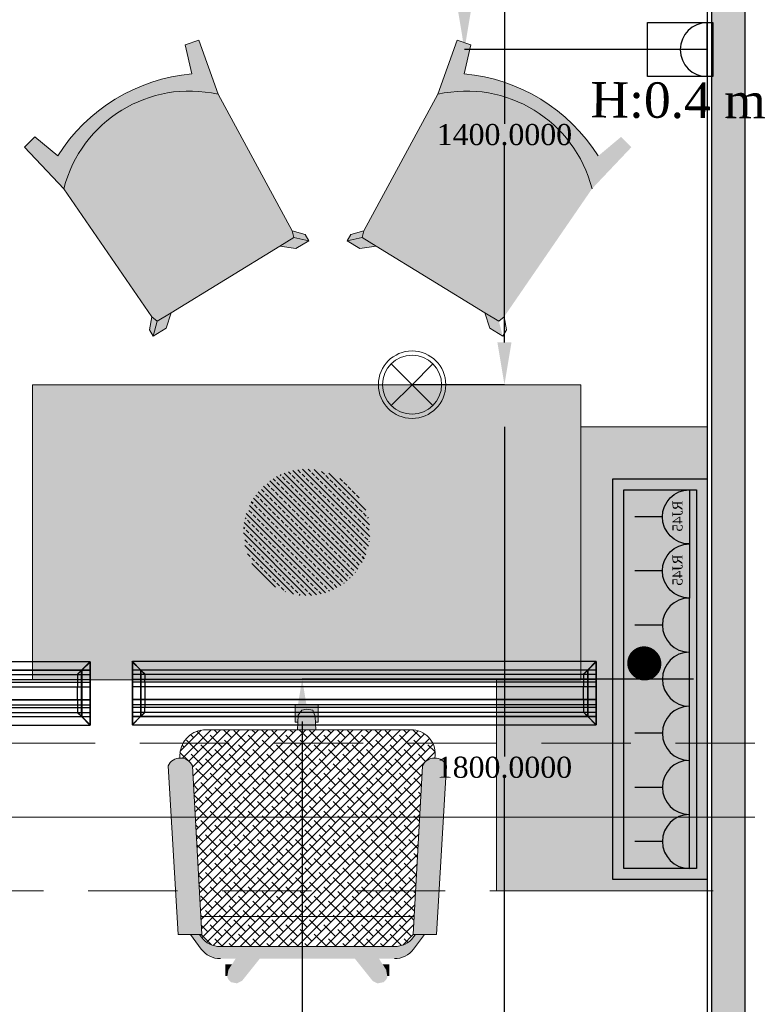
# Model space of a CAD drawing. Header units: millimetres. Extents: x 0 to 88385, y 0 to 41127.
# Tile 181 of 244: x 81661 to 83387, y 14219 to 16553. Entities that reach past the tile are written whole.
import ezdxf
from ezdxf.enums import TextEntityAlignment as Align

# ---------------------------------------------------------------- set-up
doc = ezdxf.new("R2010")
doc.units = ezdxf.units.MM
doc.header["$MEASUREMENT"] = 0
doc.linetypes.add('Dot & Dashed', pattern=[670.277762, 317.5, -176.388889, 0, -176.388874])
doc.linetypes.add('Hidden', pattern=[317.5, 211.666667, -105.833333])
for name, color, linetype in [('- განათება', 7, 'Continuous'), ('- მექანიკური ნაწილი', 7, 'Continuous'), ('- საშტეფცელო როზეტები', 7, 'Continuous'), ('Edges', 7, 'Continuous'), ('New_Structural - Bearing', 7, 'Continuous'), ('Structural - Bearing', 7, 'Continuous'), ('Structural - Grid', 7, 'Continuous')]:
    doc.layers.add(name, color=color, linetype=linetype)
for name, color, linetype, lineweight, true_color in [('New_2D Drafting - General_Pen_No__102', 7, 'Continuous', 13, 0xcccccc), ('New_2D Drafting - General_Pen_No__154', 7, 'Continuous', 20, 0xbd8b17), ('New_2D Drafting - General_Pen_No__161', 7, 'Continuous', 13, 0x6a6a6a), ('New_2D Drafting - General_Pen_No__62', 7, 'Continuous', 20, 0xaaaaaa), ('New_2D Drafting - General_Pen_No__81', 7, 'Continuous', 20, 0x6a6a6a), ('New_2D Drafting - General_Pen_No__82', 7, 'Continuous', 20, 0xaaaaaa), ('New_Interior - Lamp_Pen_No__77', 7, 'Continuous', 20, 0xffeb28), ('New_Structural - Bearing_Pen_No__5', 7, 'Continuous', 25, 0x40a5ff), ('New_Structural - Bearing_Pen_No__57', 7, 'Continuous', 25, 0xdcd214), ('Structural - Bearing_Pen_No__81', 7, 'Continuous', 20, 0x6a6a6a), ('Structural - Grid_Pen_No__81', 7, 'Continuous', 20, 0x6a6a6a)]:
    doc.layers.add(name, color=color, linetype=linetype, lineweight=lineweight, true_color=true_color)
doc.styles.add('GENERATED_STYLE_2', font='txt')
doc.styles.get("Standard").update_dxf_attribs({"font": 'sylfaen.ttf'})
doc.dimstyles.get("Standard").update_dxf_attribs({"dimtxt": 0.18, "dimasz": 0.18, "dimexe": 0.18, "dimexo": 0.0625, "dimgap": 0.09, "dimtad": 0, "dimtih": 1, "dimtoh": 1, "dimdec": 4, "dimzin": 0, "dimdsep": 46, "dimtxsty": 'Standard', "dimcen": 0.09, "dimadec": 0, "dimazin": 0, "dimtfac": 1, "dimtdec": 4, "dimtofl": 0, "dimtmove": 0, "dimatfit": 3, "dimfxl": 1, "dimtolj": 1, "dimtzin": 0, "dimarcsym": 0})
pattern_1 = [(45, (84240.294, 0), (-11.22532, 11.22532), []), (135, (84240.294, 0), (-33.67596, 11.22532), [39.6875, -23.8125])]

# ---------------------------------------------------------------- blocks, each defined once
blk = doc.blocks.new('Wall_49', base_point=(-948.3, 20888))
at = {"layer": 'New_Structural - Bearing_Pen_No__57', "linetype": 'Continuous', "lineweight": 25, "true_color": 0xdcd214}
blk.add_hatch(color=52, dxfattribs=at).paths.add_polyline_path([(-938.3, 20788), (-938.3, 12953.1), (-858.3, 12953.1), (-858.3, 20788)])
at = {"layer": 'New_Structural - Bearing_Pen_No__5', "color": 161, "linetype": 'Continuous', "lineweight": 25, "true_color": 0x40a5ff}
for p, q in [((-938.3, 20788), (-938.3, 12953.1)), ((-858.3, 12953.1), (-858.3, 20788))]:
    blk.add_line(p, q, dxfattribs=at)
at = {"layer": 'New_Structural - Bearing_Pen_No__5', "color": 161, "linetype": 'Continuous', "lineweight": 25, "true_color": 0x40a5ff, "flags": 128}
blk.add_lwpolyline([(-948.3, 20788), (-948.3, 12953.1)], dxfattribs=at)
blk = doc.blocks.new('Standard grid marker')
at = {"layer": 'Structural - Grid_Pen_No__81', "color": 251, "linetype": 'Continuous', "lineweight": 20, "true_color": 0x6a6a6a}
blk.add_line((1000, 0), (51328.1, 0), dxfattribs=at)
at = {"layer": 'Structural - Grid_Pen_No__81', "color": 251, "lineweight": 20, "true_color": 0x6a6a6a, "style": 'GENERATED_STYLE_2'}
for tag, p in [('AC_MarkerText_1_0', (-100, -144)), ('AC_MarkerText_1_1', (52428.1, -144))]:
    blk.add_attdef(tag, text='', height=100, rotation=180, dxfattribs=at).set_placement(p, align=Align.TOP_CENTER)
blk = doc.blocks.new('Beam_10', base_point=(-47008.8, 14663))
at = {"layer": 'Structural - Bearing_Pen_No__81', "color": 251, "linetype": 'Hidden', "lineweight": 20, "true_color": 0x6a6a6a}
for p, q in [((-4833.8, 14838), (816.2, 14838)), ((-47183.8, 14488), (1166.2, 14488))]:
    blk.add_line(p, q, dxfattribs=at)
at = {"layer": 'Structural - Bearing_Pen_No__81', "color": 251, "linetype": 'Dot & Dashed', "lineweight": 20, "true_color": 0x6a6a6a}
blk.add_line((-47008.8, 14663), (991.2, 14663), dxfattribs=at)
blk = doc.blocks.new('- საშტეფცელო როზეტი IP22')
at = {"layer": '- საშტეფცელო როზეტები', "color": 5}
for p, q in [((8536.7, 3822.7), (8536.7, 3888.1)), ((8472.6, 3758.6), (8600.9, 3758.6))]:
    blk.add_line(p, q, dxfattribs=at)
blk.add_arc((8536.7, 3758.6), 64.1, 0, 180, dxfattribs=at)
blk = doc.blocks.new('socket')
at = {"layer": '- საშტეფცელო როზეტები', "color": 5}
for p, q in [((0, 64.1), (0, 129.5)), ((-64.1, 0), (64.1, 0))]:
    blk.add_line(p, q, dxfattribs=at)
blk.add_arc((0, 0), 64.1, 0, 180, dxfattribs=at)
at = {"layer": '- საშტეფცელო როზეტები', "color": 1, "insert": (-38.6, 40.2), "char_height": 23.657, "attachment_point": 1}
blk.add_mtext_dynamic_manual_height_columns('{\\fSylfaen|b0|i0|c0|p18;RJ45}', width=4.298, gutter_width=0.0538, heights=[0], dxfattribs=at)
blk = doc.blocks.new('1 ჩარჩო')
at = {"layer": '- საშტეფცელო როზეტები', "color": 5}
blk.add_lwpolyline([(7775.1, 3905.1), (7903.3, 3905.1), (7903.3, 3750.1), (7775.1, 3750.1)], close=True, dxfattribs=at)
blk = doc.blocks.new('lineardiffplan')
at = {"layer": 'Edges'}
for p, q in [((392.8, 274.9), (392.8, 274.6)), ((393.1, 274.9), (392.8, 274.9)), ((422.8, 244.9), (392.8, 274.9)), ((392.8, 274.6), (392.9, 274.5)), ((392.9, 125.2), (392.9, 274.5)), ((412.4, 255), (392.9, 274.5)), ((393.1, 274.9), (393.2, 274.8)), ((393.2, 274.8), (412.7, 255.3)), ((1462.8, 244.9), (1492.8, 274.9)), ((1472.9, 255.3), (1492.4, 274.8)), ((1473.2, 254.9), (1492.8, 274.5)), ((1492.4, 274.8), (1492.5, 274.9)), ((1492.8, 274.9), (1492.5, 274.9)), ((1492.8, 274.5), (1492.8, 274.9)), ((1492.8, 274.5), (1492.8, 274.5)), ((1492.8, 125.4), (1492.8, 274.5)), ((1492.8, 255.3), (392.9, 255.3)), ((392.9, 254.9), (1492.8, 254.9)), ((392.9, 244.9), (1492.8, 244.9)), ((412.4, 144.7), (412.4, 255)), ((412.8, 254.6), (412.4, 255)), ((412.7, 255.3), (413.1, 254.9)), ((412.8, 145.1), (412.8, 254.6)), ((412.8, 254.6), (422.8, 244.6)), ((413.1, 254.9), (423.1, 244.9)), ((422.8, 244.6), (422.8, 244.9)), ((422.8, 244.9), (423.1, 244.9)), ((422.8, 244.6), (422.8, 244.6)), ((422.8, 244.6), (422.8, 233.2)), ((423.1, 244.9), (423.1, 244.9)), ((1472.5, 254.9), (1462.5, 244.9)), ((1462.5, 244.9), (1462.5, 244.9)), ((1462.5, 244.9), (1462.8, 244.9)), ((1462.8, 244.9), (1462.9, 244.6)), ((1462.8, 244.5), (1462.9, 244.6)), ((1462.8, 233.2), (1462.8, 244.5)), ((1462.9, 244.6), (1472.8, 254.5)), ((1472.9, 255.3), (1472.5, 254.9)), ((1472.8, 254.5), (1473.2, 254.9)), ((1472.8, 254.5), (1472.8, 145.3)), ((1473.2, 144.9), (1473.2, 254.9)), ((392.9, 233.2), (1492.8, 233.2)), ((392.9, 233), (1492.8, 233)), ((392.9, 226.8), (1492.8, 226.8)), ((392.9, 226.5), (1492.8, 226.5)), ((392.9, 214.9), (1492.8, 214.9)), ((1492.8, 214.8), (392.9, 214.8)), ((422.4, 214.9), (422.3, 214.9)), ((422.8, 214.9), (422.4, 214.9)), ((422.8, 233), (422.8, 233.2)), ((422.8, 226.8), (422.8, 233)), ((422.8, 226.5), (422.8, 226.8)), ((422.8, 214.9), (422.8, 226.5)), ((422.8, 184.9), (422.8, 214.9)), ((423.2, 214.9), (422.8, 214.9)), ((423.2, 214.8), (422.8, 214.9)), ((423.2, 214.8), (423.2, 214.9)), ((423.2, 214.8), (423.2, 184.9)), ((1462.8, 214.9), (1462.4, 214.9)), ((1462.4, 214.9), (1462.4, 214.8)), ((1462.8, 214.9), (1462.4, 214.8)), ((1462.4, 184.9), (1462.4, 214.8)), ((1462.8, 233), (1462.8, 233.2)), ((1462.8, 226.8), (1462.8, 233)), ((1462.8, 226.5), (1462.8, 226.8)), ((1462.8, 214.9), (1462.8, 226.5)), ((1462.8, 214.9), (1462.8, 184.9)), ((1462.8, 214.9), (1463.2, 214.9)), ((1463.2, 214.9), (1463.3, 214.9)), ((1492.8, 184.9), (392.9, 184.9)), ((392.9, 173.2), (1492.8, 173.2)), ((392.9, 173), (1492.8, 173)), ((392.9, 166.8), (1492.8, 166.8)), ((392.9, 166.5), (1492.8, 166.5)), ((422.4, 184.9), (422.3, 184.9)), ((422.8, 184.9), (422.4, 184.9)), ((422.8, 184.9), (423.2, 184.9)), ((422.8, 173.2), (422.8, 184.9)), ((422.8, 173), (422.8, 173.2)), ((422.8, 173), (422.8, 166.8)), ((422.8, 166.5), (422.8, 166.8)), ((422.8, 155.1), (422.8, 166.5)), ((1462.4, 184.9), (1462.8, 184.9)), ((1462.8, 173.2), (1462.8, 184.9)), ((1463.2, 184.9), (1462.8, 184.9)), ((1462.8, 173), (1462.8, 173.2)), ((1462.8, 166.8), (1462.8, 173)), ((1462.8, 166.5), (1462.8, 166.8)), ((1462.8, 155.3), (1462.8, 166.5)), ((1463.2, 184.9), (1463.3, 184.9)), ((392.8, 124.9), (422.8, 154.9)), ((392.9, 154.9), (1492.8, 154.9)), ((1492.8, 144.9), (392.9, 144.9)), ((392.9, 125.2), (412.4, 144.7)), ((392.9, 144.5), (1492.8, 144.5)), ((412.7, 144.5), (393.2, 124.9)), ((412.8, 145.1), (412.4, 144.7)), ((412.7, 144.5), (413.1, 144.9)), ((412.8, 145.1), (422.8, 155.1)), ((423.1, 154.8), (413.1, 144.9)), ((422.8, 154.9), (422.8, 155.1)), ((422.8, 155.1), (422.8, 155.1)), ((423.1, 154.8), (422.8, 154.9)), ((423.1, 154.8), (423.1, 154.9)), ((1462.5, 154.8), (1462.4, 154.9)), ((1462.8, 154.9), (1462.5, 154.8)), ((1462.5, 154.8), (1472.4, 144.9)), ((1462.9, 155.2), (1462.8, 155.3)), ((1462.9, 155.2), (1462.8, 154.9)), ((1462.8, 154.9), (1492.8, 124.9)), ((1472.8, 145.3), (1462.9, 155.2)), ((1472.4, 144.9), (1472.8, 144.5)), ((1473.2, 144.9), (1472.8, 145.3)), ((1472.8, 144.5), (1492.4, 124.9)), ((1473.2, 144.9), (1492.8, 125.4)), ((392.9, 125.2), (392.8, 125.1)), ((392.8, 125.1), (392.8, 124.9)), ((392.8, 124.9), (393.1, 124.9)), ((393.2, 124.9), (393.1, 124.9)), ((1492.4, 124.9), (1492.8, 124.9)), ((1492.4, 124.9), (1492.4, 124.9)), ((1492.8, 125.3), (1492.8, 125.4)), ((1492.8, 124.9), (1492.8, 125.3))]:
    blk.add_line(p, q, dxfattribs=at)
blk.add_lwpolyline([(393.2, 274.8), (1492.8, 274.8), (1492.8, 124.9), (393.2, 124.9)], close=True, dxfattribs=at)
blk = doc.blocks.new('Recessed Spot')
at = {"layer": 'New_Interior - Lamp_Pen_No__77', "color": 2, "linetype": 'Continuous', "lineweight": 20, "true_color": 0xffeb28}
for q in [(-49.5, 49.5), (49.5, 49.5), (-49.5, -49.5), (49.5, -49.5)]:
    blk.add_line((0, 0), q, dxfattribs=at)
at = {"layer": 'New_Interior - Lamp_Pen_No__77', "color": 2, "linetype": 'Continuous', "lineweight": 20, "true_color": 0xffeb28, "flags": 128}
blk.add_lwpolyline([(80, 0, 1), (-80, 0, 1)], format="xyb", close=True, dxfattribs=at)
at = {"layer": 'New_Interior - Lamp_Pen_No__77', "color": 2, "linetype": 'Continuous', "lineweight": 20, "true_color": 0xffeb28}
blk.add_circle((0, 0), 70, dxfattribs=at)
blk = doc.blocks.new('*D572')
at = {"layer": '- საშტეფცელო როზეტები', "color": 0, "lineweight": -2, "transparency": 16777216}
for p, q in [((83259.5, 14989.8), (82331.2, 14989.8)), ((82331.4, 14889.8), (82331.4, 14180.2)), ((82331.4, 13053.1), (82331.4, 14128.8)), ((83245.3, 12953.1), (82331.2, 12953.1))]:
    blk.add_line(p, q, dxfattribs=at)
at = {"layer": '- საშტეფცელო როზეტები', "color": 0, "transparency": 16777216}
for points in [[(82314.7, 14889.8), (82348, 14889.8), (82331.4, 14989.8)], [(82314.7, 13053.1), (82348, 13053.1), (82331.4, 12953.1)]]:
    blk.add_solid(points, dxfattribs=at)
at = {"layer": 'Defpoints', "color": 0, "transparency": 16777216}
for p in [(82331.4, 14989.8), (83259.6, 14989.8), (83245.4, 12953.1)]:
    blk.add_point(p, dxfattribs=at)
at = {"layer": '- საშტეფცელო როზეტები', "color": 0, "transparency": 16777216, "insert": (82331.4, 14154.5), "char_height": 50, "attachment_point": 5}
blk.add_mtext('\\A1;{\\fSylfaen|b0|i0|c0|p18;2036.6974}', dxfattribs=at)
blk = doc.blocks.new('*D574')
at = {"layer": '- საშტეფცელო როზეტები', "color": 0, "lineweight": -2, "transparency": 16777216}
for p, q in [((83278.9, 18894.3), (82716, 18894.3)), ((82716.1, 18794.3), (82716.1, 18022.5)), ((82716.1, 16582.4), (82716.1, 17971.1)), ((83291.9, 16482.4), (82716, 16482.4))]:
    blk.add_line(p, q, dxfattribs=at)
at = {"layer": '- საშტეფცელო როზეტები', "color": 0, "transparency": 16777216}
for points in [[(82699.5, 18794.3), (82732.8, 18794.3), (82716.1, 18894.3)], [(82699.5, 16582.4), (82732.8, 16582.4), (82716.1, 16482.4)]]:
    blk.add_solid(points, dxfattribs=at)
at = {"layer": 'Defpoints', "color": 0, "transparency": 16777216}
for p in [(82716.1, 18894.3), (83279, 18894.3), (83291.9, 16482.4)]:
    blk.add_point(p, dxfattribs=at)
at = {"layer": '- საშტეფცელო როზეტები', "color": 0, "transparency": 16777216, "insert": (82716.1, 17996.8), "char_height": 50, "attachment_point": 5}
blk.add_mtext('\\A1;{\\fSylfaen|b0|i0|c0|p18;2411.9337}', dxfattribs=at)
blk = doc.blocks.new('*D1042')
at = {"layer": '- განათება', "color": 0, "lineweight": -2, "transparency": 16777216}
for p, q in [((82592, 15688), (82811.1, 15688)), ((82810.9, 15588), (82810.9, 14806.1)), ((82810.9, 13988), (82810.9, 14754.8)), ((82592, 13888), (82811.1, 13888))]:
    blk.add_line(p, q, dxfattribs=at)
at = {"layer": '- განათება', "color": 0, "transparency": 16777216}
for points in [[(82794.3, 15588), (82827.6, 15588), (82810.9, 15688)], [(82794.3, 13988), (82827.6, 13988), (82810.9, 13888)]]:
    blk.add_solid(points, dxfattribs=at)
at = {"layer": 'Defpoints', "color": 0, "transparency": 16777216}
for p in [(82591.9, 15688), (82591.9, 13888), (82810.9, 13888)]:
    blk.add_point(p, dxfattribs=at)
at = {"layer": '- განათება', "color": 0, "transparency": 16777216, "insert": (82810.9, 14780.4), "char_height": 50, "attachment_point": 5}
blk.add_mtext('\\A1;{\\fSylfaen|b0|i0|c0|p18;1800.0000}', dxfattribs=at)
blk = doc.blocks.new('*D1043')
at = {"layer": '- განათება', "color": 0, "lineweight": -2, "transparency": 16777216}
for p, q in [((82592, 17088), (82811.1, 17088)), ((82810.9, 16988), (82810.9, 16306.1)), ((82810.9, 15788), (82810.9, 16254.8)), ((82592, 15688), (82811.1, 15688))]:
    blk.add_line(p, q, dxfattribs=at)
at = {"layer": '- განათება', "color": 0, "transparency": 16777216}
for points in [[(82794.3, 16988), (82827.6, 16988), (82810.9, 17088)], [(82794.3, 15788), (82827.6, 15788), (82810.9, 15688)]]:
    blk.add_solid(points, dxfattribs=at)
at = {"layer": 'Defpoints', "color": 0, "transparency": 16777216}
for p in [(82591.9, 17088), (82591.9, 15688), (82810.9, 15688)]:
    blk.add_point(p, dxfattribs=at)
at = {"layer": '- განათება', "color": 0, "transparency": 16777216, "insert": (82810.9, 16280.4), "char_height": 50, "attachment_point": 5}
blk.add_mtext('\\A1;{\\fSylfaen|b0|i0|c0|p18;1400.0000}', dxfattribs=at)

msp = doc.modelspace()

# ---------------------------------------------------------------- hatches: boundary and pattern name
at = {"layer": '- განათება', "linetype": 'Continuous', "lineweight": 35}
h = msp.add_hatch(dxfattribs=at)
h.set_pattern_fill('ANSI33', color=30, style=0, pattern_type=2)
h.set_pattern_definition([(135, (3754797.123, 2300512.415), (13.25825215, 13.25825215), []), (135, (3754783.865, 2300512.415), (13.25825215, 13.25825215), [9.375, -4.6875])])
h.paths.add_polyline_path([(82491.9443, 15337.98097, -1), (82191.9443, 15337.98097, -1)])
h = msp.add_hatch()
h.set_pattern_fill('ANSI31', color=1)
h.set_pattern_definition([(45, (101199.86201, -16323.08723), (-0.08838834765, 0.08838834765), [])])
h.paths.add_polyline_path([(83181.74634, 15027.12688, 1), (83103.38344, 15027.12688, 1)])
at = {"layer": 'New_2D Drafting - General_Pen_No__102', "linetype": 'Continuous', "lineweight": 13, "true_color": 0xcccccc}
h = msp.add_hatch(dxfattribs=at)
h.set_pattern_fill('ANSI38', color=254, style=0, pattern_type=2)
h.set_pattern_definition(pattern_1)
h.paths.add_polyline_path([(82040.97133, 14808.2533), (82041.27388, 14802.80946, -0.3008724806), (82070.85791, 14784.5756), (82090.71266, 14427.19189), (82596.70426, 14426.95034), (82616.57243, 14784.5774, -0.3008761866), (82646.15688, 14802.81124), (82646.54045, 14809.71525, 0.4305604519), (82589.48554, 14870.0272), (82097.32558, 14870.0272, 0.3820752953)])
h = msp.add_hatch(dxfattribs=at)
h.set_pattern_fill('ANSI38', color=254, style=0, pattern_type=2)
h.set_pattern_definition(pattern_1)
h.paths.add_polyline_path([(82093.09494, 14384.31109), (82087.53987, 14384.31109), (82091.82349, 14378.59903, 0.2381735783), (82137.99233, 14355.74148), (82549.89123, 14355.74148, 0.2360732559), (82595.6062, 14378.59954), (82599.89123, 14384.31292), (82594.33551, 14384.31291), (82596.70426, 14426.95034), (82090.71266, 14427.19189)])
at = {"layer": 'New_2D Drafting - General_Pen_No__154', "linetype": 'Continuous', "lineweight": 20, "true_color": 0xbd8b17}
msp.add_hatch(color=42, dxfattribs=at).paths.add_polyline_path([(82791.9443, 14987.98097), (82791.9443, 14487.98097), (83291.9443, 14487.98097), (83291.9443, 15587.98097), (82991.9443, 15587.98097), (82991.9443, 14987.98097)])
at = {"layer": 'New_2D Drafting - General_Pen_No__81', "linetype": 'Continuous', "lineweight": 0, "true_color": 0x1a1a1a}
for points in [[(81766.22264, 16152.4552), (81672.7977, 16251.11508), (81697.53027, 16275.33363), (81751.49798, 16230.13799, -0.2330269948), (82069.29195, 16424.87211), (82053.52639, 16493.47682), (82086.33414, 16504.51716), (82131.82069, 16376.48214, 0.4066685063)], [(83018.63517, 16152.4552), (83112.06011, 16251.11508), (83087.32754, 16275.33363), (83033.35984, 16230.13799, 0.2330269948), (82715.56587, 16424.87211), (82731.33143, 16493.47682), (82698.52367, 16504.51716), (82653.03713, 16376.48214, -0.4066685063)], [(82307.54026, 16053.06249), (82311.51367, 16037.03105), (81987.0821, 15838.22962), (81974.60237, 15849.04866), (81766.22264, 16152.4552, -0.4066685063), (82131.82069, 16376.48214)], [(82477.31755, 16053.06249), (82473.34415, 16037.03105), (82797.77571, 15838.22962), (82810.25544, 15849.04866), (83018.63517, 16152.4552, 0.4066685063), (82653.03713, 16376.48214)], [(82278.31578, 16016.68843), (82311.51367, 16037.03105), (82347.14021, 16029.16314), (82316.57646, 16010.43464)], [(82311.51367, 16037.03105), (82307.54026, 16053.06249), (82338.1046, 16043.9087), (82347.14021, 16029.16314)], [(82473.34415, 16037.03105), (82477.31755, 16053.06249), (82446.75321, 16043.9087), (82437.71761, 16029.16314)], [(82506.54204, 16016.68843), (82473.34415, 16037.03105), (82437.71761, 16029.16314), (82468.28135, 16010.43464)], [(81987.0821, 15838.22962), (82020.27999, 15858.57224), (82008.48043, 15821.64312), (81977.91668, 15802.91462)], [(82797.77571, 15838.22962), (82764.57782, 15858.57224), (82776.37739, 15821.64312), (82806.94113, 15802.91462)], [(81974.60237, 15849.04866), (81987.0821, 15838.22962), (81977.91668, 15802.91462), (81968.88107, 15817.66017)]]:
    msp.add_hatch(color=250, dxfattribs=at).paths.add_polyline_path(points)
at = {"layer": 'New_2D Drafting - General_Pen_No__81', "linetype": 'Continuous', "lineweight": 20, "true_color": 0x6a6a6a}
for points in [[(82315.00789, 14887.46625), (82320.81056, 14887.46625), (82321.48669, 14904.36952), (82330.25424, 14916.05959), (82341.9443, 14918.98211), (82356.55689, 14916.05959), (82362.40192, 14901.44701), (82362.98445, 14887.46625), (82368.88072, 14887.46625), (82368.88072, 14928.59862), (82315.00789, 14928.59862)], [(82321.48669, 14904.36952), (82320.113, 14870.0272), (82363.71108, 14870.0272), (82362.40192, 14901.44701), (82356.55689, 14916.05959), (82341.9443, 14918.98211), (82330.25424, 14916.05959)], [(82037.53942, 14384.31109), (82093.09494, 14384.31109), (82070.85791, 14784.5756, 0.6387631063), (82013.71507, 14784.57516)], [(82594.33551, 14384.31291), (82649.89123, 14384.31294), (82673.71526, 14784.57695, 0.6387631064), (82616.57243, 14784.5774)], [(82087.53987, 14384.31109), (82066.11085, 14384.31109), (82091.82486, 14350.02577, 0.2381394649), (82137.98724, 14327.17002), (82549.89124, 14327.17006, 0.2360689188), (82595.60564, 14350.02737), (82621.31979, 14384.31293), (82599.89123, 14384.31292), (82595.6062, 14378.59954, -0.2360732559), (82549.89123, 14355.74148), (82137.08651, 14355.74148, -0.2339896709), (82091.82349, 14378.59903)], [(82148.88619, 14286.13373), (82154.01492, 14286.13373), (82156.45035, 14300.74631), (82164.96003, 14313.89763), (82148.88619, 14313.89763)], [(82153.52784, 14283.21121), (82156.45035, 14277.36617), (82162.29539, 14271.52114), (82176.90797, 14268.59862), (82188.59804, 14274.44366), (82230.77913, 14327.17003), (82173.54805, 14327.17002), (82156.45035, 14300.74631)], [(82498.38481, 14274.44366), (82510.07487, 14268.59862), (82524.68746, 14271.52114), (82530.53249, 14277.36617), (82533.45501, 14283.21121), (82530.53249, 14300.74631), (82513.43476, 14327.17008), (82456.20368, 14327.17007)], [(82530.53249, 14300.74631), (82532.96792, 14286.13373), (82538.09665, 14286.13373), (82538.09665, 14313.89763), (82522.02281, 14313.89763)]]:
    msp.add_hatch(color=251, dxfattribs=at).paths.add_polyline_path(points)
at = {"layer": 'New_2D Drafting - General_Pen_No__82', "linetype": 'Continuous', "lineweight": 20, "true_color": 0xaaaaaa}
msp.add_hatch(color=253, dxfattribs=at).paths.add_polyline_path([(81691.9443, 14987.98097), (82991.9443, 14987.98097), (82991.9443, 15687.98098), (81691.9443, 15687.98098)])

# ---------------------------------------------------------------- linework, layer by layer
at = {"layer": '- საშტეფცელო როზეტები', "color": 5}
for points in [[(83068.006, 14515.12766), (83068.006, 15464.37747), (83291.9443, 15464.37747), (83291.9443, 14515.12766)], [(83093.69657, 14540.81823), (83093.69657, 15438.6869), (83266.25373, 15438.6869), (83266.25373, 14540.81823)]]:
    msp.add_lwpolyline(points, close=True, dxfattribs=at)
at = {"layer": 'New_2D Drafting - General_Pen_No__161', "color": 251, "linetype": 'Continuous', "lineweight": 13, "true_color": 0x6a6a6a, "flags": 128}
for points in [[(82069.29195, 16424.87211, 0.2330269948), (81751.49798, 16230.13799)], [(82715.56587, 16424.87211, -0.2330269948), (83033.35984, 16230.13799)], [(82131.82069, 16376.48214, 0.4066685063), (81766.22264, 16152.4552)], [(82653.03713, 16376.48214, -0.4066685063), (83018.63517, 16152.4552)]]:
    msp.add_lwpolyline(points, format="xyb", dxfattribs=at)
for points in [[(82307.54026, 16053.06249), (82131.82069, 16376.48214)], [(82477.31755, 16053.06249), (82653.03713, 16376.48214)], [(81766.22264, 16152.4552), (81672.7977, 16251.11508), (81697.53027, 16275.33363), (81751.49798, 16230.13799)], [(81974.60237, 15849.04866), (81766.22264, 16152.4552)], [(82307.54026, 16053.06249), (82311.51367, 16037.03105), (82278.31578, 16016.68843), (82020.27999, 15858.57224), (81987.0821, 15838.22962), (81974.60237, 15849.04866)], [(82307.54026, 16053.06249), (82338.1046, 16043.9087), (82347.14021, 16029.16314), (82316.57646, 16010.43464), (82278.31578, 16016.68843)], [(82347.14021, 16029.16314), (82311.51367, 16037.03105)], [(82477.31755, 16053.06249), (82446.75321, 16043.9087), (82437.71761, 16029.16314), (82468.28135, 16010.43464), (82506.54204, 16016.68843)], [(82437.71761, 16029.16314), (82473.34415, 16037.03105)], [(82477.31755, 16053.06249), (82473.34415, 16037.03105), (82506.54204, 16016.68843), (82764.57782, 15858.57224), (82797.77571, 15838.22962), (82810.25544, 15849.04866)], [(81974.60237, 15849.04866), (81968.88107, 15817.66017), (81977.91668, 15802.91462), (82008.48043, 15821.64312), (82020.27999, 15858.57224)], [(82810.25544, 15849.04866), (82815.97674, 15817.66017), (82806.94113, 15802.91462), (82776.37739, 15821.64312), (82764.57782, 15858.57224)], [(81977.91668, 15802.91462), (81987.0821, 15838.22962)]]:
    msp.add_lwpolyline(points, dxfattribs=at)
at = {"layer": 'New_2D Drafting - General_Pen_No__62', "color": 253, "linetype": 'Continuous', "lineweight": 20, "true_color": 0xaaaaaa}
for p, q in [((82315.00789, 14928.59862), (82368.88072, 14928.59862)), ((82315.00789, 14928.59862), (82368.88072, 14928.59862)), ((82315.00789, 14928.38149), (82315.00789, 14887.46625)), ((82315.00789, 14928.38149), (82315.00789, 14887.46625)), ((82330.25424, 14916.05959), (82341.9443, 14918.98211)), ((82330.25424, 14916.05959), (82341.9443, 14918.98211)), ((82341.9443, 14918.98211), (82356.55689, 14916.05959)), ((82341.9443, 14918.98211), (82356.55689, 14916.05959)), ((82368.88072, 14928.38149), (82368.88072, 14887.46625)), ((82368.88072, 14928.38149), (82368.88072, 14887.46625)), ((82320.113, 14870.0272), (82321.48669, 14904.36952)), ((82320.113, 14870.0272), (82321.48669, 14904.36952)), ((82321.48669, 14904.36952), (82330.25424, 14916.05959)), ((82321.48669, 14904.36952), (82330.25424, 14916.05959)), ((82356.55689, 14916.05959), (82362.40192, 14901.44701)), ((82356.55689, 14916.05959), (82362.40192, 14901.44701)), ((82362.40192, 14901.44701), (82363.71108, 14870.0272)), ((82362.40192, 14901.44701), (82363.71108, 14870.0272)), ((82097.32558, 14870.0272), (82589.48554, 14870.0272)), ((82097.32558, 14870.0272), (82589.48554, 14870.0272)), ((82315.00789, 14887.46625), (82320.81056, 14887.46625)), ((82315.00789, 14887.46625), (82320.81056, 14887.46625)), ((82368.88072, 14887.46625), (82362.98445, 14887.46625)), ((82368.88072, 14887.46625), (82362.98445, 14887.46625)), ((82040.89019, 14809.71309), (82041.27385, 14802.81)), ((82040.89019, 14809.71309), (82041.27385, 14802.81)), ((82646.54034, 14809.71488), (82646.15691, 14802.8118)), ((82646.54034, 14809.71488), (82646.15691, 14802.8118)), ((82013.71516, 14784.57358), (82037.53942, 14384.31109)), ((82013.71516, 14784.57358), (82037.53942, 14384.31109)), ((82070.85802, 14784.57358), (82093.09494, 14384.31109)), ((82070.85802, 14784.57358), (82093.09494, 14384.31109)), ((82616.57231, 14784.57537), (82594.33551, 14384.31291)), ((82616.57231, 14784.57537), (82594.33551, 14384.31291)), ((82673.71517, 14784.57537), (82649.89123, 14384.31294)), ((82673.71517, 14784.57537), (82649.89123, 14384.31294)), ((82596.70454, 14426.95034), (82090.71266, 14427.19189)), ((82596.70454, 14426.95034), (82090.71266, 14427.19189)), ((82037.53942, 14384.31109), (82093.09494, 14384.31109)), ((82037.53942, 14384.31109), (82093.09494, 14384.31109)), ((82091.82496, 14350.02503), (82066.11085, 14384.31109)), ((82091.82496, 14350.02503), (82066.11085, 14384.31109)), ((82091.82515, 14378.59682), (82087.53961, 14384.31144)), ((82091.82515, 14378.59682), (82087.53961, 14384.31144)), ((82649.89123, 14384.31294), (82594.33551, 14384.31291)), ((82649.89123, 14384.31294), (82594.33551, 14384.31291)), ((82595.60546, 14350.02688), (82621.3198, 14384.31294)), ((82595.60546, 14350.02688), (82621.3198, 14384.31294)), ((82595.60546, 14378.59831), (82599.89123, 14384.31291)), ((82595.60546, 14378.59831), (82599.89123, 14384.31291)), ((82549.89123, 14355.74148), (82137.08651, 14355.74148)), ((82549.89123, 14355.74148), (82137.08651, 14355.74148))]:
    msp.add_line(p, q, dxfattribs=at)
at = {"layer": 'New_2D Drafting - General_Pen_No__62', "color": 253, "linetype": 'Continuous', "lineweight": 20, "true_color": 0xaaaaaa, "flags": 128}
for points in [[(82131.82069, 16376.48214), (82086.33414, 16504.51716), (82053.52639, 16493.47682), (82069.29195, 16424.87211)], [(82653.03713, 16376.48214), (82698.52367, 16504.51716), (82731.33143, 16493.47682), (82715.56587, 16424.87211)], [(82991.9443, 15587.98097), (83291.9443, 15587.98097), (83291.9443, 14487.98097), (82791.9443, 14487.98097), (82791.9443, 14987.98097)]]:
    msp.add_lwpolyline(points, dxfattribs=at)
msp.add_lwpolyline([(81691.9443, 15687.98097), (81691.9443, 14987.98097), (82991.9443, 14987.98097), (82991.9443, 15687.98097)], close=True, dxfattribs=at)
at = {"layer": 'New_2D Drafting - General_Pen_No__62', "color": 253, "linetype": 'Continuous', "lineweight": 20, "true_color": 0xaaaaaa}
for centre, radius, start, end in [((82103.66786, 14807.64935), 62.69945, 95.80560589, 181.0106651), ((82103.66786, 14807.64935), 62.69945, 95.80560589, 181.0106651), ((82589.48554, 14812.88434), 57.14286, 356.82016, 90.000023), ((82589.48554, 14812.88434), 57.14286, 356.82016, 90.000023), ((82042.28659, 14771.33592), 31.48983, 24.862139, 155.137894), ((82042.28659, 14771.33592), 31.48983, 24.862139, 155.137894), ((82645.14374, 14771.33771), 31.48983, 24.862139, 155.137894), ((82645.14374, 14771.33771), 31.48983, 24.862139, 155.137894), ((82137.53942, 14412.88255), 57.14286, 216.869919, 270.000031), ((82137.53942, 14412.88255), 57.14286, 216.869919, 270.000031), ((82549.89123, 14412.88434), 57.14286, 270.000031, 323.130127), ((82549.89123, 14412.88434), 57.14286, 270.000031, 323.130127), ((82137.53942, 14384.31112), 57.14286, 216.869919, 270.000031), ((82137.53942, 14384.31112), 57.14286, 216.869919, 270.000031), ((82549.89123, 14384.31291), 57.14286, 270.000031, 323.130127), ((82549.89123, 14384.31291), 57.14286, 270.000031, 323.130127)]:
    msp.add_arc(centre, radius, start, end, dxfattribs=at)

# ---------------------------------------------------------------- block references
at = {"layer": '- განათება', "color": 2, "linetype": 'Continuous', "lineweight": 20, "true_color": 0xffeb28, "zscale": 1000}
msp.add_blockref('Recessed Spot', (82591.9443, 15687.98097), dxfattribs=at)
at = {"layer": '- მექანიკური ნაწილი', "xscale": -1, "rotation": 180}
for p in [(80335.52154, 15155.83344), (81535.59333, 15156.33827)]:
    msp.add_blockref('lineardiffplan', p, dxfattribs=at)
at = {"layer": '- საშტეფცელო როზეტები', "rotation": 90}
for name, p in [('1 ჩარჩო', (87054.97793, 8643.17022)), ('- საშტეფცელო როზეტი IP22', (87050.50129, 7945.63629)), ('- საშტეფცელო როზეტი IP22', (87008.16644, 6581.27792)), ('- საშტეფცელო როზეტი IP22', (87008.16644, 6453.01097)), ('- საშტეფცელო როზეტი IP22', (87008.16644, 6324.74402)), ('- საშტეფცელო როზეტი IP22', (87008.16644, 6196.47706)), ('- საშტეფცელო როზეტი IP22', (87008.16644, 6068.21011))]:
    msp.add_blockref(name, p, dxfattribs=at)
at = {"layer": '- საშტეფცელო როზეტები', "xscale": -1, "rotation": 90}
for p in [(83249.60946, 15374.55342), (83249.60946, 15246.28647)]:
    msp.add_blockref('socket', p, dxfattribs=at)
at = {"layer": 'New_Structural - Bearing', "color": 7, "lineweight": 35}
msp.add_blockref('Wall_49', (83291.9443, 20887.98097), dxfattribs=at)
at = {"layer": 'Structural - Bearing', "color": 251, "lineweight": 20, "true_color": 0x6a6a6a}
msp.add_blockref('Beam_10', (37231.5059, 14662.98097), dxfattribs=at)
at = {"layer": 'Structural - Grid', "color": 8, "linetype": 'Continuous', "lineweight": 15, "zscale": 1000, "rotation": 180}
msp.add_blockref('Standard grid marker', (88184.57817, 14662.98097), dxfattribs=at)

# ---------------------------------------------------------------- texts
at = {"layer": '- საშტეფცელო როზეტები', "color": 5, "insert": (83430.89335, 16403.27938), "char_height": 83.964469, "attachment_point": 3, "rotation": 359.68932566}
msp.add_mtext_dynamic_manual_height_columns('H:0.4 m', width=710.9466492, gutter_width=1.70068, heights=[0], dxfattribs=at)

# ---------------------------------------------------------------- dimensions: what is measured, and where the dimension line sits
at = {"layer": '- განათება', "color": 1}
for base, p1, p2, picture, middle in [((82810.9384, 15687.98097), (82591.9443, 17087.98097), (82591.9443, 15687.98097), '*D1043', (82810.9384, 16280.41604)), ((82810.9384, 13887.98097), (82591.9443, 15687.98097), (82591.9443, 13887.98097), '*D1042', (82810.9384, 14780.41604))]:
    dim = msp.add_linear_dim(base=base, p1=p1, p2=p2, angle=270, text='{\\fSylfaen|b0|i0|c0|p18;<>}', dimstyle='Standard', override={"dimtxt": 50, "dimasz": 100}, dxfattribs=at)
    dim.commit()
    dim.dimension.update_dxf_attribs({"geometry": picture, "text_midpoint": middle, "dimtype": 160})
at = {"layer": '- საშტეფცელო როზეტები', "color": 1}
for base, p1, p2, picture, middle in [((82716.1496, 18894.31159), (83291.9443, 16482.37789), (83278.97316, 18894.31159), '*D574', (82716.1496, 17996.80038)), ((82331.3779, 14989.75257), (83245.3779, 12953.05519), (83259.60946, 14989.75257), '*D572', (82331.3779, 14154.5))]:
    dim = msp.add_linear_dim(base=base, p1=p1, p2=p2, angle=90, text='{\\fSylfaen|b0|i0|c0|p18;<>}', dimstyle='Standard', override={"dimtxt": 50, "dimasz": 100}, dxfattribs=at)
    dim.commit()
    dim.dimension.update_dxf_attribs({"geometry": picture, "text_midpoint": middle, "dimtype": 160})

doc.saveas('drawing.dxf')
